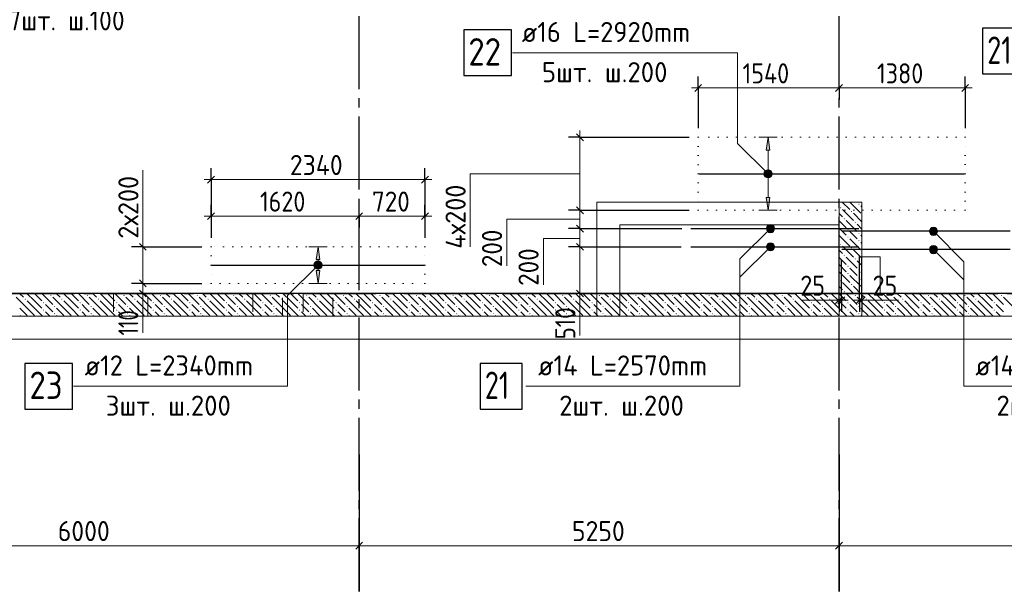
# Model space of a CAD drawing. Header units: millimetres. Extents: x 0 to 59400, y 0 to 42000.
# Tile 8 of 28: x 16099 to 26871, y 16519 to 22780. Entities that reach past the tile are written whole.
import ezdxf

# ---------------------------------------------------------------- set-up
doc = ezdxf.new("R2010")
doc.units = ezdxf.units.MM
for name, pattern in [('______2', [270, 200, -70]), ('______5', [1100, 800, -100, 100, -100]), ('______9', [100, 0, -100])]:
    doc.linetypes.add(name, pattern=pattern)
for name, color, linetype, lineweight in [('Standard', 7, 'Continuous', 25), ('ДОП Верх по Х', 7, 'Continuous', 18), ('ЖБ Перекрытие верхний уровень_1', 7, 'Continuous', 18), ('ЖБ Перекрытие нижний уровень с отделкой', 7, 'Continuous', 13), ('Позиционная метка номер позиции', 7, 'Continuous', 13), ('Примечания', 7, 'Continuous', 13), ('Размерная линия_ общее', 7, 'Continuous', 13)]:
    doc.layers.add(name, color=color, linetype=linetype, lineweight=lineweight)
doc.layers.add('ЖБ Стена верхний уровень', color=7, linetype='______2', lineweight=13, true_color=0x656565)
doc.layers.add('Оси', color=7, linetype='______5', lineweight=13, true_color=0x656565)
doc.styles.add('ISOCPEUR', font='txt')

msp = doc.modelspace()

# ---------------------------------------------------------------- hatches: boundary and pattern name
at = {"layer": 'ДОП Верх по Х', "linetype": 'Continuous', "lineweight": 13, "transparency": 33554687}
for points in [[(24307, 21352), (24287, 21492), (24267, 21352)], [(19383, 20152), (19363, 20292), (19343, 20152)]]:
    msp.add_hatch(color=7, dxfattribs=at).paths.add_polyline_path(points)
for points in [[(24307, 20832), (24287, 20692), (24267, 20832)], [(19383, 20032), (19363, 19892), (19343, 20032)]]:
    msp.add_hatch(color=7, dxfattribs=at).paths.add_polyline_path(points, flags=16)
at = {"layer": 'ЖБ Стена верхний уровень', "linetype": 'Continuous', "lineweight": 18, "transparency": 33554687}
for points in [[(25074, 20720), (25081, 20726), (25087, 20720), (25081, 20713)], [(25194, 20680), (25201, 20686), (25207, 20680), (25201, 20673)], [(25274, 20760), (25281, 20766), (25287, 20760), (25281, 20753)], [(25114, 20600), (25121, 20606), (25127, 20600), (25121, 20593)], [(25154, 20480), (25161, 20486), (25167, 20480), (25161, 20473)], [(25234, 20560), (25241, 20566), (25247, 20560), (25241, 20553)], [(25154, 20400), (25161, 20406), (25167, 20400), (25161, 20393)], [(25274, 20440), (25281, 20446), (25287, 20440), (25281, 20433)], [(25274, 20360), (25281, 20366), (25287, 20360), (25281, 20353)], [(25074, 20320), (25081, 20326), (25087, 20320), (25081, 20313)], [(25194, 20280), (25201, 20286), (25207, 20280), (25201, 20273)], [(25114, 20200), (25121, 20206), (25127, 20200), (25121, 20193)], [(25234, 20160), (25241, 20166), (25247, 20160), (25241, 20153)], [(25154, 20080), (25161, 20086), (25167, 20080), (25161, 20073)], [(25274, 20040), (25281, 20046), (25287, 20040), (25281, 20033)], [(25154, 20000), (25161, 20006), (25167, 20000), (25161, 19993)], [(25274, 19960), (25281, 19966), (25287, 19960), (25281, 19953)], [(25074, 19920), (25081, 19926), (25087, 19920), (25081, 19913)], [(25194, 19880), (25201, 19886), (25207, 19880), (25201, 19873)], [(16154, 19720), (16161, 19726), (16167, 19720), (16161, 19713)], [(16434, 19760), (16441, 19766), (16447, 19760), (16441, 19753)], [(16554, 19720), (16561, 19726), (16567, 19720), (16561, 19713)], [(16834, 19760), (16841, 19766), (16847, 19760), (16841, 19753)], [(16954, 19720), (16961, 19726), (16967, 19720), (16961, 19713)], [(17234, 19760), (17241, 19766), (17247, 19760), (17241, 19753)], [(17354, 19720), (17361, 19726), (17367, 19720), (17361, 19713)], [(17634, 19760), (17641, 19766), (17647, 19760), (17641, 19753)], [(17754, 19720), (17761, 19726), (17767, 19720), (17761, 19713)], [(18034, 19760), (18041, 19766), (18047, 19760), (18041, 19753)], [(18154, 19720), (18161, 19726), (18167, 19720), (18161, 19713)], [(18434, 19760), (18441, 19766), (18447, 19760), (18441, 19753)], [(18554, 19720), (18561, 19726), (18567, 19720), (18561, 19713)], [(18834, 19760), (18841, 19766), (18847, 19760), (18841, 19753)], [(18954, 19720), (18961, 19726), (18967, 19720), (18961, 19713)], [(19234, 19760), (19241, 19766), (19247, 19760), (19241, 19753)], [(19354, 19720), (19361, 19726), (19367, 19720), (19361, 19713)], [(19634, 19760), (19641, 19766), (19647, 19760), (19641, 19753)], [(19754, 19720), (19761, 19726), (19767, 19720), (19761, 19713)], [(20034, 19760), (20041, 19766), (20047, 19760), (20041, 19753)], [(20154, 19720), (20161, 19726), (20167, 19720), (20161, 19713)], [(20434, 19760), (20441, 19766), (20447, 19760), (20441, 19753)], [(20554, 19720), (20561, 19726), (20567, 19720), (20561, 19713)], [(20834, 19760), (20841, 19766), (20847, 19760), (20841, 19753)], [(20954, 19720), (20961, 19726), (20967, 19720), (20961, 19713)], [(21234, 19760), (21241, 19766), (21247, 19760), (21241, 19753)], [(21354, 19720), (21361, 19726), (21367, 19720), (21361, 19713)], [(21634, 19760), (21641, 19766), (21647, 19760), (21641, 19753)], [(21754, 19720), (21761, 19726), (21767, 19720), (21761, 19713)], [(22034, 19760), (22041, 19766), (22047, 19760), (22041, 19753)], [(22154, 19720), (22161, 19726), (22167, 19720), (22161, 19713)], [(22434, 19760), (22441, 19766), (22447, 19760), (22441, 19753)], [(22554, 19720), (22561, 19726), (22567, 19720), (22561, 19713)], [(22834, 19760), (22841, 19766), (22847, 19760), (22841, 19753)], [(22954, 19720), (22961, 19726), (22967, 19720), (22961, 19713)], [(23234, 19760), (23241, 19766), (23247, 19760), (23241, 19753)], [(23354, 19720), (23361, 19726), (23367, 19720), (23361, 19713)], [(23634, 19760), (23641, 19766), (23647, 19760), (23641, 19753)], [(23754, 19720), (23761, 19726), (23767, 19720), (23761, 19713)], [(24034, 19760), (24041, 19766), (24047, 19760), (24041, 19753)], [(24154, 19720), (24161, 19726), (24167, 19720), (24161, 19713)], [(24434, 19760), (24441, 19766), (24447, 19760), (24441, 19753)], [(24554, 19720), (24561, 19726), (24567, 19720), (24561, 19713)], [(24834, 19760), (24841, 19766), (24847, 19760), (24841, 19753)], [(24954, 19720), (24961, 19726), (24967, 19720), (24961, 19713)], [(25114, 19800), (25121, 19806), (25127, 19800), (25121, 19793)], [(25234, 19760), (25241, 19766), (25247, 19760), (25241, 19753)], [(25354, 19720), (25361, 19726), (25367, 19720), (25361, 19713)], [(25634, 19760), (25641, 19766), (25647, 19760), (25641, 19753)], [(25754, 19720), (25761, 19726), (25767, 19720), (25761, 19713)], [(26034, 19760), (26041, 19766), (26047, 19760), (26041, 19753)], [(26154, 19720), (26161, 19726), (26167, 19720), (26161, 19713)], [(26434, 19760), (26441, 19766), (26447, 19760), (26441, 19753)], [(26554, 19720), (26561, 19726), (26567, 19720), (26561, 19713)], [(26834, 19760), (26841, 19766), (26847, 19760), (26841, 19753)], [(16354, 19680), (16361, 19686), (16367, 19680), (16361, 19673)], [(16354, 19600), (16361, 19606), (16367, 19600), (16361, 19593)], [(16474, 19640), (16481, 19646), (16487, 19640), (16481, 19633)], [(16754, 19680), (16761, 19686), (16767, 19680), (16761, 19673)], [(16754, 19600), (16761, 19606), (16767, 19600), (16761, 19593)], [(16874, 19640), (16881, 19646), (16887, 19640), (16881, 19633)], [(17154, 19680), (17161, 19686), (17167, 19680), (17161, 19673)], [(17154, 19600), (17161, 19606), (17167, 19600), (17161, 19593)], [(17274, 19640), (17281, 19646), (17287, 19640), (17281, 19633)], [(17554, 19680), (17561, 19686), (17567, 19680), (17561, 19673)], [(17554, 19600), (17561, 19606), (17567, 19600), (17561, 19593)], [(17674, 19640), (17681, 19646), (17687, 19640), (17681, 19633)], [(17954, 19680), (17961, 19686), (17967, 19680), (17961, 19673)], [(17954, 19600), (17961, 19606), (17967, 19600), (17961, 19593)], [(18074, 19640), (18081, 19646), (18087, 19640), (18081, 19633)], [(18354, 19680), (18361, 19686), (18367, 19680), (18361, 19673)], [(18354, 19600), (18361, 19606), (18367, 19600), (18361, 19593)], [(18474, 19640), (18481, 19646), (18487, 19640), (18481, 19633)], [(18754, 19680), (18761, 19686), (18767, 19680), (18761, 19673)], [(18754, 19600), (18761, 19606), (18767, 19600), (18761, 19593)], [(18874, 19640), (18881, 19646), (18887, 19640), (18881, 19633)], [(19154, 19680), (19161, 19686), (19167, 19680), (19161, 19673)], [(19154, 19600), (19161, 19606), (19167, 19600), (19161, 19593)], [(19274, 19640), (19281, 19646), (19287, 19640), (19281, 19633)], [(19554, 19680), (19561, 19686), (19567, 19680), (19561, 19673)], [(19554, 19600), (19561, 19606), (19567, 19600), (19561, 19593)], [(19674, 19640), (19681, 19646), (19687, 19640), (19681, 19633)], [(19954, 19680), (19961, 19686), (19967, 19680), (19961, 19673)], [(19954, 19600), (19961, 19606), (19967, 19600), (19961, 19593)], [(20074, 19640), (20081, 19646), (20087, 19640), (20081, 19633)], [(20354, 19680), (20361, 19686), (20367, 19680), (20361, 19673)], [(20354, 19600), (20361, 19606), (20367, 19600), (20361, 19593)], [(20474, 19640), (20481, 19646), (20487, 19640), (20481, 19633)], [(20754, 19680), (20761, 19686), (20767, 19680), (20761, 19673)], [(20754, 19600), (20761, 19606), (20767, 19600), (20761, 19593)], [(20874, 19640), (20881, 19646), (20887, 19640), (20881, 19633)], [(21154, 19680), (21161, 19686), (21167, 19680), (21161, 19673)], [(21154, 19600), (21161, 19606), (21167, 19600), (21161, 19593)], [(21274, 19640), (21281, 19646), (21287, 19640), (21281, 19633)], [(21554, 19680), (21561, 19686), (21567, 19680), (21561, 19673)], [(21554, 19600), (21561, 19606), (21567, 19600), (21561, 19593)], [(21674, 19640), (21681, 19646), (21687, 19640), (21681, 19633)], [(21954, 19680), (21961, 19686), (21967, 19680), (21961, 19673)], [(21954, 19600), (21961, 19606), (21967, 19600), (21961, 19593)], [(22074, 19640), (22081, 19646), (22087, 19640), (22081, 19633)], [(22354, 19680), (22361, 19686), (22367, 19680), (22361, 19673)], [(22354, 19600), (22361, 19606), (22367, 19600), (22361, 19593)], [(22474, 19640), (22481, 19646), (22487, 19640), (22481, 19633)], [(22754, 19680), (22761, 19686), (22767, 19680), (22761, 19673)], [(22754, 19600), (22761, 19606), (22767, 19600), (22761, 19593)], [(22874, 19640), (22881, 19646), (22887, 19640), (22881, 19633)], [(23154, 19680), (23161, 19686), (23167, 19680), (23161, 19673)], [(23154, 19600), (23161, 19606), (23167, 19600), (23161, 19593)], [(23274, 19640), (23281, 19646), (23287, 19640), (23281, 19633)], [(23554, 19680), (23561, 19686), (23567, 19680), (23561, 19673)], [(23554, 19600), (23561, 19606), (23567, 19600), (23561, 19593)], [(23674, 19640), (23681, 19646), (23687, 19640), (23681, 19633)], [(23954, 19680), (23961, 19686), (23967, 19680), (23961, 19673)], [(23954, 19600), (23961, 19606), (23967, 19600), (23961, 19593)], [(24074, 19640), (24081, 19646), (24087, 19640), (24081, 19633)], [(24354, 19680), (24361, 19686), (24367, 19680), (24361, 19673)], [(24354, 19600), (24361, 19606), (24367, 19600), (24361, 19593)], [(24474, 19640), (24481, 19646), (24487, 19640), (24481, 19633)], [(24754, 19680), (24761, 19686), (24767, 19680), (24761, 19673)], [(24754, 19600), (24761, 19606), (24767, 19600), (24761, 19593)], [(24874, 19640), (24881, 19646), (24887, 19640), (24881, 19633)], [(25154, 19680), (25161, 19686), (25167, 19680), (25161, 19673)], [(25154, 19600), (25161, 19606), (25167, 19600), (25161, 19593)], [(25274, 19640), (25281, 19646), (25287, 19640), (25281, 19633)], [(25554, 19680), (25561, 19686), (25567, 19680), (25561, 19673)], [(25554, 19600), (25561, 19606), (25567, 19600), (25561, 19593)], [(25674, 19640), (25681, 19646), (25687, 19640), (25681, 19633)], [(25954, 19680), (25961, 19686), (25967, 19680), (25961, 19673)], [(25954, 19600), (25961, 19606), (25967, 19600), (25961, 19593)], [(26074, 19640), (26081, 19646), (26087, 19640), (26081, 19633)], [(26354, 19680), (26361, 19686), (26367, 19680), (26361, 19673)], [(26354, 19600), (26361, 19606), (26367, 19600), (26361, 19593)], [(26474, 19640), (26481, 19646), (26487, 19640), (26481, 19633)], [(26754, 19680), (26761, 19686), (26767, 19680), (26761, 19673)], [(26754, 19600), (26761, 19606), (26767, 19600), (26761, 19593)], [(16474, 19560), (16481, 19566), (16487, 19560), (16481, 19553)], [(16874, 19560), (16881, 19566), (16887, 19560), (16881, 19553)], [(17274, 19560), (17281, 19566), (17287, 19560), (17281, 19553)], [(17674, 19560), (17681, 19566), (17687, 19560), (17681, 19553)], [(18074, 19560), (18081, 19566), (18087, 19560), (18081, 19553)], [(18474, 19560), (18481, 19566), (18487, 19560), (18481, 19553)], [(18874, 19560), (18881, 19566), (18887, 19560), (18881, 19553)], [(19274, 19560), (19281, 19566), (19287, 19560), (19281, 19553)], [(19674, 19560), (19681, 19566), (19687, 19560), (19681, 19553)], [(20074, 19560), (20081, 19566), (20087, 19560), (20081, 19553)], [(20474, 19560), (20481, 19566), (20487, 19560), (20481, 19553)], [(20874, 19560), (20881, 19566), (20887, 19560), (20881, 19553)], [(21274, 19560), (21281, 19566), (21287, 19560), (21281, 19553)], [(21674, 19560), (21681, 19566), (21687, 19560), (21681, 19553)], [(22074, 19560), (22081, 19566), (22087, 19560), (22081, 19553)], [(22474, 19560), (22481, 19566), (22487, 19560), (22481, 19553)], [(22874, 19560), (22881, 19566), (22887, 19560), (22881, 19553)], [(23274, 19560), (23281, 19566), (23287, 19560), (23281, 19553)], [(23674, 19560), (23681, 19566), (23687, 19560), (23681, 19553)], [(24074, 19560), (24081, 19566), (24087, 19560), (24081, 19553)], [(24474, 19560), (24481, 19566), (24487, 19560), (24481, 19553)], [(24874, 19560), (24881, 19566), (24887, 19560), (24881, 19553)], [(25274, 19560), (25281, 19566), (25287, 19560), (25281, 19553)], [(25674, 19560), (25681, 19566), (25687, 19560), (25681, 19553)], [(26074, 19560), (26081, 19566), (26087, 19560), (26081, 19553)], [(26474, 19560), (26481, 19566), (26487, 19560), (26481, 19553)]]:
    msp.add_hatch(color=7, dxfattribs=at).paths.add_polyline_path(points, flags=16)
at = {"layer": 'Позиционная метка номер позиции', "linetype": 'Continuous', "lineweight": 13, "transparency": 33554687}
for points in [[(24255, 21060), (24298, 21135), (24244, 21081)], [(24244, 21081), (24298, 21135), (24275, 21135)], [(24244, 21081), (24275, 21135), (24244, 21103)], [(24244, 21103), (24275, 21135), (24255, 21124)], [(24255, 21060), (24319, 21124), (24298, 21135)], [(24275, 21049), (24319, 21124), (24255, 21060)], [(24275, 21049), (24330, 21103), (24319, 21124)], [(24298, 21049), (24330, 21103), (24275, 21049)], [(24298, 21049), (24330, 21081), (24330, 21103)], [(24330, 21081), (24298, 21049), (24319, 21060)], [(24345, 20460), (24281, 20524), (24269, 20503)], [(24345, 20460), (24269, 20503), (24324, 20449)], [(24324, 20449), (24269, 20503), (24269, 20481)], [(24324, 20449), (24269, 20481), (24301, 20449)], [(24301, 20449), (24269, 20481), (24281, 20460)], [(24356, 20481), (24301, 20535), (24281, 20524)], [(24356, 20481), (24281, 20524), (24345, 20460)], [(24356, 20503), (24324, 20535), (24301, 20535)], [(24356, 20503), (24301, 20535), (24356, 20481)], [(24324, 20535), (24356, 20503), (24345, 20524)], [(26052, 20473), (26084, 20505), (26064, 20494)], [(26084, 20505), (26052, 20473), (26052, 20451)], [(26084, 20505), (26052, 20451), (26107, 20505)], [(26107, 20505), (26052, 20451), (26064, 20430)], [(26107, 20505), (26064, 20430), (26127, 20494)], [(26127, 20494), (26064, 20430), (26084, 20419)], [(26127, 20494), (26084, 20419), (26139, 20473)], [(26139, 20473), (26084, 20419), (26107, 20419)], [(26139, 20473), (26107, 20419), (26139, 20451)], [(26139, 20451), (26107, 20419), (26127, 20430)], [(24345, 20260), (24281, 20324), (24269, 20303)], [(24345, 20260), (24269, 20303), (24324, 20249)], [(24324, 20249), (24269, 20303), (24269, 20281)], [(24324, 20249), (24269, 20281), (24301, 20249)], [(24301, 20249), (24269, 20281), (24281, 20260)], [(24356, 20281), (24301, 20335), (24281, 20324)], [(24356, 20281), (24281, 20324), (24345, 20260)], [(24356, 20303), (24324, 20335), (24301, 20335)], [(24356, 20303), (24301, 20335), (24356, 20281)], [(24324, 20335), (24356, 20303), (24345, 20324)], [(26052, 20273), (26084, 20305), (26064, 20294)], [(26084, 20305), (26052, 20273), (26052, 20251)], [(26084, 20305), (26052, 20251), (26107, 20305)], [(26107, 20305), (26052, 20251), (26064, 20230)], [(26107, 20305), (26064, 20230), (26127, 20294)], [(26127, 20294), (26064, 20230), (26084, 20219)], [(26127, 20294), (26084, 20219), (26139, 20273)], [(26139, 20273), (26084, 20219), (26107, 20219)], [(26139, 20273), (26107, 20219), (26139, 20251)], [(26139, 20251), (26107, 20219), (26127, 20230)], [(19395, 20060), (19331, 20124), (19319, 20103)], [(19395, 20060), (19319, 20103), (19374, 20049)], [(19374, 20049), (19319, 20103), (19319, 20081)], [(19374, 20049), (19319, 20081), (19351, 20049)], [(19351, 20049), (19319, 20081), (19331, 20060)], [(19406, 20081), (19351, 20135), (19331, 20124)], [(19406, 20081), (19331, 20124), (19395, 20060)], [(19406, 20103), (19374, 20135), (19351, 20135)], [(19406, 20103), (19351, 20135), (19406, 20081)], [(19374, 20135), (19406, 20103), (19395, 20124)]]:
    msp.add_hatch(color=7, dxfattribs=at).paths.add_polyline_path(points)

# ---------------------------------------------------------------- linework, layer by layer
at = {"layer": 'Standard', "color": 7, "linetype": 'Continuous', "lineweight": 13, "transparency": 33554687}
for points in [[(59400, 42000), (0, 42000), (0, 19532), (59400, 19532), (59400, 42000)], [(6813, 19282), (55406, 19282), (55406, 38032), (6813, 38032), (6813, 19282)], [(6813, 19532), (55406, 19532), (55406, 38032), (6813, 38032), (6813, 19532)]]:
    msp.add_lwpolyline(points, dxfattribs=at)
at = {"layer": 'Standard', "color": 254, "linetype": 'Continuous', "lineweight": 25, "true_color": 0xc4c4ff, "transparency": 33554687}
msp.add_lwpolyline([(6738, 19786), (54972, 19786), (54972, 34792), (6738, 34792), (6738, 19786)], dxfattribs=at)
at = {"layer": 'ДОП Верх по Х', "color": 251, "linetype": 'Continuous', "lineweight": 13, "true_color": 0x494949, "transparency": 33554687}
for p, q in [((24287, 21492), (24187, 21492)), ((24287, 21492), (24267, 21352)), ((24307, 21352), (24287, 21492)), ((24287, 21492), (24387, 21492)), ((24287, 21492), (24287, 21492)), ((24267, 21352), (24307, 21352)), ((24287, 20832), (24287, 21352)), ((24287, 20692), (24267, 20832)), ((24267, 20832), (24307, 20832)), ((24307, 20832), (24287, 20692)), ((24287, 20692), (24187, 20692)), ((24287, 20692), (24387, 20692)), ((24287, 20692), (24287, 20692)), ((19363, 20292), (19263, 20292)), ((19363, 20292), (19343, 20152)), ((19383, 20152), (19363, 20292)), ((19363, 20292), (19463, 20292)), ((19363, 20292), (19363, 20292)), ((19343, 20152), (19383, 20152)), ((19363, 20032), (19363, 20152)), ((19363, 19892), (19343, 20032)), ((19343, 20032), (19383, 20032)), ((19383, 20032), (19363, 19892)), ((19363, 19892), (19263, 19892)), ((19363, 19892), (19463, 19892)), ((19363, 19892), (19363, 19892))]:
    msp.add_line(p, q, dxfattribs=at)
at = {"layer": 'ДОП Верх по Х', "color": 7, "linetype": 'Continuous', "lineweight": 25, "transparency": 33554687}
for p, q in [((23531, 21092), (26435, 21092)), ((23441, 20492), (25281, 20492)), ((26935, 20462), (25095, 20462)), ((23441, 20292), (25281, 20292)), ((26935, 20262), (25095, 20262)), ((18199, 20092), (20527, 20092))]:
    msp.add_line(p, q, dxfattribs=at)
for points in [[(20958, 22168), (21478, 22168), (21478, 22668), (20958, 22668), (20958, 22168)], [(26634, 22186), (27094, 22186), (27094, 22686), (26634, 22686), (26634, 22186)], [(16156, 18516), (16676, 18516), (16676, 19016), (16156, 19016), (16156, 18516)], [(21138, 18516), (21598, 18516), (21598, 19016), (21138, 19016), (21138, 18516)]]:
    msp.add_lwpolyline(points, dxfattribs=at)
at = {"layer": 'ЖБ Перекрытие верхний уровень_1', "color": 7, "linetype": 'Continuous', "lineweight": 18, "transparency": 33554687}
for p, q in [((22663, 19532), (22663, 20532)), ((22663, 20532), (25063, 20532)), ((25063, 20532), (25063, 19532)), ((25513, 20182), (25313, 20182)), ((25313, 20182), (25313, 19782)), ((25513, 19782), (25513, 20182)), ((25313, 19782), (25513, 19782)), ((9063, 19532), (22663, 19532)), ((25063, 19532), (31093, 19532))]:
    msp.add_line(p, q, dxfattribs=at)
at = {"layer": 'ЖБ Перекрытие нижний уровень с отделкой', "color": 7, "linetype": 'Continuous', "lineweight": 13, "transparency": 33554687}
for p, q in [((25313, 20782), (22413, 20782)), ((22413, 20782), (22413, 19532)), ((25313, 19532), (25313, 20782)), ((22413, 19532), (25313, 19532))]:
    msp.add_line(p, q, dxfattribs=at)
at = {"layer": 'ЖБ Стена верхний уровень', "color": 251, "linetype": '______2', "lineweight": 13, "true_color": 0x656565, "transparency": 33554687}
for p, q in [((25313, 20782), (25063, 20782)), ((25063, 20782), (25063, 19782)), ((25313, 19782), (25313, 20782)), ((17124, 19782), (9313, 19782)), ((17124, 19782), (17124, 19532)), ((17501, 19782), (17124, 19782)), ((17501, 19532), (17501, 19782)), ((18650, 19782), (17501, 19782)), ((18650, 19782), (18650, 19532)), ((18975, 19782), (18650, 19782)), ((18975, 19532), (18975, 19782)), ((19200, 19782), (18975, 19782)), ((19200, 19782), (19200, 19532)), ((19525, 19782), (19200, 19782)), ((19525, 19532), (19525, 19782)), ((22413, 19782), (19525, 19782)), ((25063, 19782), (22413, 19782)), ((30893, 19782), (25313, 19782)), ((9313, 19532), (17124, 19532)), ((17124, 19532), (17501, 19532)), ((17501, 19532), (18650, 19532)), ((18650, 19532), (18975, 19532)), ((18975, 19532), (19200, 19532)), ((19200, 19532), (19525, 19532)), ((19525, 19532), (22413, 19532)), ((22413, 19532), (25063, 19532)), ((25063, 19532), (25313, 19532)), ((25313, 19532), (30893, 19532))]:
    msp.add_line(p, q, dxfattribs=at)
at = {"layer": 'ЖБ Стена верхний уровень', "color": 9, "linetype": 'Continuous', "lineweight": 18, "true_color": 0xc7c7c7, "transparency": 33554687}
for p, q in [((25098, 20782), (25181, 20700)), ((25101, 20700), (25221, 20580)), ((25181, 20780), (25301, 20660)), ((25261, 20780), (25258, 20782)), ((25301, 20740), (25313, 20727)), ((25101, 20620), (25063, 20657)), ((25063, 20577), (25141, 20500)), ((25141, 20580), (25261, 20460)), ((25221, 20660), (25313, 20567)), ((25063, 20497), (25141, 20420)), ((25313, 20487), (25261, 20540)), ((25063, 20417), (25181, 20300)), ((25221, 20420), (25181, 20460)), ((25181, 20380), (25301, 20260)), ((25261, 20380), (25221, 20420)), ((25301, 20420), (25313, 20407)), ((25101, 20220), (25063, 20257)), ((25101, 20300), (25221, 20180)), ((25221, 20260), (25313, 20167)), ((25301, 20340), (25313, 20327)), ((25063, 20177), (25141, 20100)), ((25141, 20180), (25261, 20060)), ((25063, 20097), (25141, 20020)), ((25221, 20020), (25181, 20060)), ((25313, 20087), (25261, 20140)), ((25063, 20017), (25181, 19900)), ((25181, 19980), (25301, 19860)), ((25261, 19980), (25221, 20020)), ((25301, 20020), (25313, 20007)), ((25301, 19940), (25313, 19927)), ((25101, 19820), (25063, 19857)), ((25101, 19900), (25221, 19780)), ((25221, 19860), (25313, 19767)), ((16181, 19620), (16061, 19740)), ((16098, 19782), (16141, 19740)), ((16261, 19700), (16178, 19782)), ((16261, 19780), (16341, 19700)), ((16341, 19780), (16461, 19660)), ((16418, 19782), (16421, 19780)), ((16581, 19620), (16461, 19740)), ((16498, 19782), (16541, 19740)), ((16661, 19700), (16578, 19782)), ((16661, 19780), (16741, 19700)), ((16741, 19780), (16861, 19660)), ((16818, 19782), (16821, 19780)), ((16981, 19620), (16861, 19740)), ((16898, 19782), (16941, 19740)), ((17061, 19700), (16978, 19782)), ((17061, 19780), (17141, 19700)), ((17141, 19780), (17261, 19660)), ((17218, 19782), (17221, 19780)), ((17381, 19620), (17261, 19740)), ((17298, 19782), (17341, 19740)), ((17461, 19700), (17378, 19782)), ((17461, 19780), (17541, 19700)), ((17541, 19780), (17661, 19660)), ((17618, 19782), (17621, 19780)), ((17781, 19620), (17661, 19740)), ((17698, 19782), (17741, 19740)), ((17861, 19700), (17778, 19782)), ((17861, 19780), (17941, 19700)), ((17941, 19780), (18061, 19660)), ((18018, 19782), (18021, 19780)), ((18181, 19620), (18061, 19740)), ((18098, 19782), (18141, 19740)), ((18261, 19700), (18178, 19782)), ((18261, 19780), (18341, 19700)), ((18341, 19780), (18461, 19660)), ((18418, 19782), (18421, 19780)), ((18581, 19620), (18461, 19740)), ((18498, 19782), (18541, 19740)), ((18661, 19700), (18578, 19782)), ((18661, 19780), (18741, 19700)), ((18741, 19780), (18861, 19660)), ((18818, 19782), (18821, 19780)), ((18981, 19620), (18861, 19740)), ((18898, 19782), (18941, 19740)), ((19061, 19700), (18978, 19782)), ((19061, 19780), (19141, 19700)), ((19141, 19780), (19261, 19660)), ((19218, 19782), (19221, 19780)), ((19381, 19620), (19261, 19740)), ((19298, 19782), (19341, 19740)), ((19461, 19700), (19378, 19782)), ((19461, 19780), (19541, 19700)), ((19541, 19780), (19661, 19660)), ((19618, 19782), (19621, 19780)), ((19781, 19620), (19661, 19740)), ((19698, 19782), (19741, 19740)), ((19861, 19700), (19778, 19782)), ((19861, 19780), (19941, 19700)), ((19941, 19780), (20061, 19660)), ((20018, 19782), (20021, 19780)), ((20181, 19620), (20061, 19740)), ((20098, 19782), (20141, 19740)), ((20261, 19700), (20178, 19782)), ((20261, 19780), (20341, 19700)), ((20341, 19780), (20461, 19660)), ((20418, 19782), (20421, 19780)), ((20581, 19620), (20461, 19740)), ((20498, 19782), (20541, 19740)), ((20661, 19700), (20578, 19782)), ((20661, 19780), (20741, 19700)), ((20741, 19780), (20861, 19660)), ((20818, 19782), (20821, 19780)), ((20981, 19620), (20861, 19740)), ((20898, 19782), (20941, 19740)), ((21061, 19700), (20978, 19782)), ((21061, 19780), (21141, 19700)), ((21141, 19780), (21261, 19660)), ((21218, 19782), (21221, 19780)), ((21381, 19620), (21261, 19740)), ((21298, 19782), (21341, 19740)), ((21461, 19700), (21378, 19782)), ((21461, 19780), (21541, 19700)), ((21541, 19780), (21661, 19660)), ((21618, 19782), (21621, 19780)), ((21781, 19620), (21661, 19740)), ((21698, 19782), (21741, 19740)), ((21861, 19700), (21778, 19782)), ((21861, 19780), (21941, 19700)), ((21941, 19780), (22061, 19660)), ((22018, 19782), (22021, 19780)), ((22181, 19620), (22061, 19740)), ((22098, 19782), (22141, 19740)), ((22261, 19700), (22178, 19782)), ((22261, 19780), (22341, 19700)), ((22341, 19780), (22413, 19707)), ((22418, 19782), (22421, 19780)), ((22581, 19620), (22461, 19740)), ((22498, 19782), (22541, 19740)), ((22661, 19700), (22578, 19782)), ((22661, 19780), (22741, 19700)), ((22741, 19780), (22861, 19660)), ((22818, 19782), (22821, 19780)), ((22981, 19620), (22861, 19740)), ((22898, 19782), (22941, 19740)), ((23061, 19700), (22978, 19782)), ((23061, 19780), (23141, 19700)), ((23141, 19780), (23261, 19660)), ((23218, 19782), (23221, 19780)), ((23381, 19620), (23261, 19740)), ((23298, 19782), (23341, 19740)), ((23461, 19700), (23378, 19782)), ((23461, 19780), (23541, 19700)), ((23541, 19780), (23661, 19660)), ((23618, 19782), (23621, 19780)), ((23781, 19620), (23661, 19740)), ((23698, 19782), (23741, 19740)), ((23861, 19700), (23778, 19782)), ((23861, 19780), (23941, 19700)), ((23941, 19780), (24061, 19660)), ((24018, 19782), (24021, 19780)), ((24181, 19620), (24061, 19740)), ((24098, 19782), (24141, 19740)), ((24261, 19700), (24178, 19782)), ((24261, 19780), (24341, 19700)), ((24341, 19780), (24461, 19660)), ((24418, 19782), (24421, 19780)), ((24581, 19620), (24461, 19740)), ((24498, 19782), (24541, 19740)), ((24661, 19700), (24578, 19782)), ((24661, 19780), (24741, 19700)), ((24741, 19780), (24861, 19660)), ((24818, 19782), (24821, 19780)), ((24981, 19620), (24861, 19740)), ((24898, 19782), (24941, 19740)), ((25061, 19700), (24978, 19782)), ((25061, 19780), (25063, 19777)), ((25063, 19777), (25141, 19700)), ((25141, 19780), (25261, 19660)), ((25313, 19687), (25261, 19740)), ((25313, 19767), (25341, 19740)), ((25461, 19700), (25378, 19782)), ((25461, 19780), (25541, 19700)), ((25541, 19780), (25661, 19660)), ((25618, 19782), (25621, 19780)), ((25781, 19620), (25661, 19740)), ((25698, 19782), (25741, 19740)), ((25861, 19700), (25778, 19782)), ((25861, 19780), (25941, 19700)), ((25941, 19780), (26061, 19660)), ((26018, 19782), (26021, 19780)), ((26181, 19620), (26061, 19740)), ((26098, 19782), (26141, 19740)), ((26261, 19700), (26178, 19782)), ((26261, 19780), (26341, 19700)), ((26341, 19780), (26461, 19660)), ((26418, 19782), (26421, 19780)), ((26581, 19620), (26461, 19740)), ((26498, 19782), (26541, 19740)), ((26661, 19700), (26578, 19782)), ((26661, 19780), (26741, 19700)), ((26741, 19780), (26861, 19660)), ((26818, 19782), (26821, 19780)), ((26981, 19620), (26861, 19740)), ((16101, 19620), (16181, 19540)), ((16181, 19700), (16261, 19620)), ((16181, 19620), (16261, 19540)), ((16261, 19700), (16341, 19620)), ((16261, 19620), (16348, 19532)), ((16421, 19620), (16381, 19660)), ((16461, 19580), (16421, 19620)), ((16501, 19620), (16581, 19540)), ((16581, 19700), (16661, 19620)), ((16581, 19620), (16661, 19540)), ((16661, 19700), (16741, 19620)), ((16661, 19620), (16748, 19532)), ((16821, 19620), (16781, 19660)), ((16861, 19580), (16821, 19620)), ((16901, 19620), (16981, 19540)), ((16981, 19700), (17061, 19620)), ((16981, 19620), (17061, 19540)), ((17061, 19700), (17141, 19620)), ((17061, 19620), (17148, 19532)), ((17221, 19620), (17181, 19660)), ((17261, 19580), (17221, 19620)), ((17301, 19620), (17381, 19540)), ((17381, 19700), (17461, 19620)), ((17381, 19620), (17461, 19540)), ((17461, 19700), (17541, 19620)), ((17461, 19620), (17548, 19532)), ((17621, 19620), (17581, 19660)), ((17661, 19580), (17621, 19620)), ((17701, 19620), (17781, 19540)), ((17781, 19700), (17861, 19620)), ((17781, 19620), (17861, 19540)), ((17861, 19700), (17941, 19620)), ((17861, 19620), (17948, 19532)), ((18021, 19620), (17981, 19660)), ((18061, 19580), (18021, 19620)), ((18101, 19620), (18181, 19540)), ((18181, 19700), (18261, 19620)), ((18181, 19620), (18261, 19540)), ((18261, 19700), (18341, 19620)), ((18261, 19620), (18348, 19532)), ((18421, 19620), (18381, 19660)), ((18461, 19580), (18421, 19620)), ((18501, 19620), (18581, 19540)), ((18581, 19700), (18661, 19620)), ((18581, 19620), (18661, 19540)), ((18661, 19700), (18741, 19620)), ((18661, 19620), (18748, 19532)), ((18821, 19620), (18781, 19660)), ((18861, 19580), (18821, 19620)), ((18901, 19620), (18981, 19540)), ((18981, 19700), (19061, 19620)), ((18981, 19620), (19061, 19540)), ((19061, 19700), (19141, 19620)), ((19061, 19620), (19148, 19532)), ((19221, 19620), (19181, 19660)), ((19261, 19580), (19221, 19620)), ((19301, 19620), (19381, 19540)), ((19381, 19700), (19461, 19620)), ((19381, 19620), (19461, 19540)), ((19461, 19700), (19541, 19620)), ((19461, 19620), (19548, 19532)), ((19621, 19620), (19581, 19660)), ((19661, 19580), (19621, 19620)), ((19701, 19620), (19781, 19540)), ((19781, 19700), (19861, 19620)), ((19781, 19620), (19861, 19540)), ((19861, 19700), (19941, 19620)), ((19861, 19620), (19948, 19532)), ((20021, 19620), (19981, 19660)), ((20061, 19580), (20021, 19620)), ((20101, 19620), (20181, 19540)), ((20181, 19700), (20261, 19620)), ((20181, 19620), (20261, 19540)), ((20261, 19700), (20341, 19620)), ((20261, 19620), (20348, 19532)), ((20421, 19620), (20381, 19660)), ((20461, 19580), (20421, 19620)), ((20501, 19620), (20581, 19540)), ((20581, 19700), (20661, 19620)), ((20581, 19620), (20661, 19540)), ((20661, 19700), (20741, 19620)), ((20661, 19620), (20748, 19532)), ((20821, 19620), (20781, 19660)), ((20861, 19580), (20821, 19620)), ((20901, 19620), (20981, 19540)), ((20981, 19700), (21061, 19620)), ((20981, 19620), (21061, 19540)), ((21061, 19700), (21141, 19620)), ((21061, 19620), (21148, 19532)), ((21221, 19620), (21181, 19660)), ((21261, 19580), (21221, 19620)), ((21301, 19620), (21381, 19540)), ((21381, 19700), (21461, 19620)), ((21381, 19620), (21461, 19540)), ((21461, 19700), (21541, 19620)), ((21461, 19620), (21548, 19532)), ((21621, 19620), (21581, 19660)), ((21661, 19580), (21621, 19620)), ((21701, 19620), (21781, 19540)), ((21781, 19700), (21861, 19620)), ((21781, 19620), (21861, 19540)), ((21861, 19700), (21941, 19620)), ((21861, 19620), (21948, 19532)), ((22021, 19620), (21981, 19660)), ((22061, 19580), (22021, 19620)), ((22101, 19620), (22181, 19540)), ((22181, 19700), (22261, 19620)), ((22181, 19620), (22261, 19540)), ((22261, 19700), (22341, 19620)), ((22261, 19620), (22348, 19532)), ((22413, 19627), (22381, 19660)), ((22413, 19707), (22461, 19660)), ((22421, 19620), (22413, 19627)), ((22461, 19580), (22421, 19620)), ((22501, 19620), (22581, 19540)), ((22581, 19700), (22661, 19620)), ((22581, 19620), (22661, 19540)), ((22661, 19700), (22741, 19620)), ((22661, 19620), (22748, 19532)), ((22821, 19620), (22781, 19660)), ((22861, 19580), (22821, 19620)), ((22901, 19620), (22981, 19540)), ((22981, 19700), (23061, 19620)), ((22981, 19620), (23061, 19540)), ((23061, 19700), (23141, 19620)), ((23061, 19620), (23148, 19532)), ((23221, 19620), (23181, 19660)), ((23261, 19580), (23221, 19620)), ((23301, 19620), (23381, 19540)), ((23381, 19700), (23461, 19620)), ((23381, 19620), (23461, 19540)), ((23461, 19700), (23541, 19620)), ((23461, 19620), (23548, 19532)), ((23621, 19620), (23581, 19660)), ((23661, 19580), (23621, 19620)), ((23701, 19620), (23781, 19540)), ((23781, 19700), (23861, 19620)), ((23781, 19620), (23861, 19540)), ((23861, 19700), (23941, 19620)), ((23861, 19620), (23948, 19532)), ((24021, 19620), (23981, 19660)), ((24061, 19580), (24021, 19620)), ((24101, 19620), (24181, 19540)), ((24181, 19700), (24261, 19620)), ((24181, 19620), (24261, 19540)), ((24261, 19700), (24341, 19620)), ((24261, 19620), (24348, 19532)), ((24421, 19620), (24381, 19660)), ((24461, 19580), (24421, 19620)), ((24501, 19620), (24581, 19540)), ((24581, 19700), (24661, 19620)), ((24581, 19620), (24661, 19540)), ((24661, 19700), (24741, 19620)), ((24661, 19620), (24748, 19532)), ((24821, 19620), (24781, 19660)), ((24861, 19580), (24821, 19620)), ((24901, 19620), (24981, 19540)), ((24981, 19700), (25061, 19620)), ((24981, 19620), (25061, 19540)), ((25061, 19700), (25063, 19697)), ((25061, 19620), (25063, 19617)), ((25063, 19697), (25141, 19620)), ((25063, 19617), (25148, 19532)), ((25221, 19620), (25181, 19660)), ((25261, 19580), (25221, 19620)), ((25301, 19620), (25313, 19607)), ((25381, 19620), (25313, 19687)), ((25313, 19607), (25381, 19540)), ((25381, 19700), (25461, 19620)), ((25381, 19620), (25461, 19540)), ((25461, 19700), (25541, 19620)), ((25461, 19620), (25548, 19532)), ((25621, 19620), (25581, 19660)), ((25661, 19580), (25621, 19620)), ((25701, 19620), (25781, 19540)), ((25781, 19700), (25861, 19620)), ((25781, 19620), (25861, 19540)), ((25861, 19700), (25941, 19620)), ((25861, 19620), (25948, 19532)), ((26021, 19620), (25981, 19660)), ((26061, 19580), (26021, 19620)), ((26101, 19620), (26181, 19540)), ((26181, 19700), (26261, 19620)), ((26181, 19620), (26261, 19540)), ((26261, 19700), (26341, 19620)), ((26261, 19620), (26348, 19532)), ((26421, 19620), (26381, 19660)), ((26461, 19580), (26421, 19620)), ((26501, 19620), (26581, 19540)), ((26581, 19700), (26661, 19620)), ((26581, 19620), (26661, 19540)), ((26661, 19700), (26741, 19620)), ((26661, 19620), (26748, 19532)), ((26821, 19620), (26781, 19660)), ((26861, 19580), (26821, 19620)), ((16101, 19540), (16108, 19532)), ((16381, 19580), (16428, 19532)), ((16501, 19540), (16508, 19532)), ((16781, 19580), (16828, 19532)), ((16901, 19540), (16908, 19532)), ((17181, 19580), (17228, 19532)), ((17301, 19540), (17308, 19532)), ((17581, 19580), (17628, 19532)), ((17701, 19540), (17708, 19532)), ((17981, 19580), (18028, 19532)), ((18101, 19540), (18108, 19532)), ((18381, 19580), (18428, 19532)), ((18501, 19540), (18508, 19532)), ((18781, 19580), (18828, 19532)), ((18901, 19540), (18908, 19532)), ((19181, 19580), (19228, 19532)), ((19301, 19540), (19308, 19532)), ((19581, 19580), (19628, 19532)), ((19701, 19540), (19708, 19532)), ((19981, 19580), (20028, 19532)), ((20101, 19540), (20108, 19532)), ((20381, 19580), (20428, 19532)), ((20501, 19540), (20508, 19532)), ((20781, 19580), (20828, 19532)), ((20901, 19540), (20908, 19532)), ((21181, 19580), (21228, 19532)), ((21301, 19540), (21308, 19532)), ((21581, 19580), (21628, 19532)), ((21701, 19540), (21708, 19532)), ((21981, 19580), (22028, 19532)), ((22101, 19540), (22108, 19532)), ((22381, 19580), (22413, 19547)), ((22413, 19547), (22428, 19532)), ((22501, 19540), (22508, 19532)), ((22781, 19580), (22828, 19532)), ((22901, 19540), (22908, 19532)), ((23181, 19580), (23228, 19532)), ((23301, 19540), (23308, 19532)), ((23581, 19580), (23628, 19532)), ((23701, 19540), (23708, 19532)), ((23981, 19580), (24028, 19532)), ((24101, 19540), (24108, 19532)), ((24381, 19580), (24428, 19532)), ((24501, 19540), (24508, 19532)), ((24781, 19580), (24828, 19532)), ((24901, 19540), (24908, 19532)), ((25181, 19580), (25228, 19532)), ((25301, 19540), (25308, 19532)), ((25581, 19580), (25628, 19532)), ((25701, 19540), (25708, 19532)), ((25981, 19580), (26028, 19532)), ((26101, 19540), (26108, 19532)), ((26381, 19580), (26428, 19532)), ((26501, 19540), (26508, 19532)), ((26781, 19580), (26828, 19532))]:
    msp.add_line(p, q, dxfattribs=at)
at = {"layer": 'Оси', "color": 8, "linetype": '______5', "lineweight": -3, "transparency": 33554687}
for p, q in [((19813, 16519), (19813, 38805)), ((25063, 16519), (25063, 38805)), ((3800, 19782), (49030, 19782))]:
    msp.add_line(p, q, dxfattribs=at)
at = {"layer": 'Оси', "color": 7, "linetype": 'Continuous', "lineweight": 25, "transparency": 33554687}
for p, q in [((19813, 18019), (19813, 16519)), ((25063, 18019), (25063, 16519))]:
    msp.add_line(p, q, dxfattribs=at)
at = {"layer": 'Позиционная метка номер позиции', "color": 251, "linetype": 'Continuous', "lineweight": 13, "true_color": 0x656565, "transparency": 33554687}
for p, q in [((17447, 20292), (17447, 21132)), ((17447, 19782), (17447, 19352)), ((22228, 19782), (22228, 19322)), ((25063, 19707), (24663, 19707)), ((25713, 19707), (25313, 19707))]:
    msp.add_line(p, q, dxfattribs=at)
at = {"layer": 'Позиционная метка номер позиции', "color": 7, "linetype": 'Continuous', "lineweight": 13, "transparency": 33554687}
for p, q in [((24255, 21124), (24255, 21124)), ((24319, 21124), (24319, 21124)), ((24255, 21060), (24255, 21060)), ((24319, 21060), (24319, 21060)), ((24281, 20524), (24281, 20524)), ((24345, 20524), (24345, 20524)), ((26064, 20494), (26064, 20494)), ((26127, 20494), (26127, 20494)), ((24281, 20460), (24281, 20460)), ((24345, 20460), (24345, 20460)), ((26064, 20430), (26064, 20430)), ((26127, 20430), (26127, 20430)), ((24281, 20324), (24281, 20324)), ((24281, 20260), (24281, 20260)), ((24345, 20324), (24345, 20324)), ((24345, 20260), (24345, 20260)), ((26064, 20294), (26064, 20294)), ((26127, 20294), (26127, 20294)), ((26064, 20230), (26064, 20230)), ((26127, 20230), (26127, 20230)), ((19331, 20124), (19331, 20124)), ((19331, 20060), (19331, 20060)), ((19395, 20124), (19395, 20124)), ((19395, 20060), (19395, 20060))]:
    msp.add_line(p, q, dxfattribs=at)
for points in [[(24287, 21092), (23953, 21425), (23953, 22418), (21492, 22418)], [(24313, 20492), (23979, 20159), (23979, 18966)], [(26096, 20462), (26429, 20129), (26429, 18936)], [(24313, 20292), (23979, 19959), (23979, 18766), (21638, 18766)], [(26096, 20262), (26429, 19929), (26429, 18766), (28764, 18766)], [(19363, 20092), (19029, 19759), (19029, 18766), (16688, 18766)]]:
    msp.add_lwpolyline(points, dxfattribs=at)
at = {"layer": 'Позиционная метка номер позиции', "color": 251, "linetype": 'Continuous', "lineweight": 13, "true_color": 0x656565, "transparency": 33554687}
for points in [[(22228, 21092), (21028, 21092), (21028, 20292)], [(22228, 20595), (21428, 20595), (21428, 20085)], [(22228, 20385), (21828, 20385), (21828, 19875)]]:
    msp.add_lwpolyline(points, dxfattribs=at)
at = {"layer": 'Позиционная метка номер позиции', "color": 7, "linetype": 'Continuous', "lineweight": 13, "transparency": 33554687}
for centre in [(24287, 21092), (24313, 20492), (26096, 20462), (24313, 20292), (26096, 20262), (19363, 20092)]:
    msp.add_circle(centre, 45, dxfattribs=at)
at = {"layer": 'Примечания', "color": 7, "linetype": '______9', "lineweight": 13, "transparency": 33554687}
for p, q in [((23523, 21492), (23523, 20692)), ((26443, 21492), (23523, 21492)), ((26443, 20692), (26443, 21492)), ((23523, 20692), (26443, 20692)), ((18193, 20292), (18193, 19892)), ((20533, 20292), (18193, 20292)), ((20533, 19892), (20533, 20292)), ((18193, 19892), (20533, 19892))]:
    msp.add_line(p, q, dxfattribs=at)
at = {"layer": 'Размерная линия_ общее', "color": 251, "linetype": 'Continuous', "lineweight": -3, "true_color": 0x656565, "transparency": 33554687}
for p, q in [((23523, 22032), (23523, 22157)), ((25063, 22032), (25063, 22157)), ((26443, 22032), (26443, 22157)), ((23523, 22032), (23523, 21907)), ((23523, 22032), (23523, 21592)), ((25063, 22032), (25063, 21907)), ((25063, 22032), (25063, 22032)), ((26443, 22032), (26443, 21907)), ((26443, 22032), (26443, 21592)), ((22228, 21492), (22103, 21492)), ((22228, 21492), (22353, 21492)), ((18193, 21028), (18193, 21153)), ((20533, 21028), (20533, 21153)), ((18193, 21028), (18193, 20903)), ((18193, 21028), (18193, 20392)), ((20533, 21028), (20533, 20903)), ((20533, 21028), (20533, 20392)), ((18193, 20628), (18193, 20753)), ((19813, 20628), (19813, 20753)), ((20533, 20628), (20533, 20753)), ((22228, 20692), (22103, 20692)), ((22228, 20692), (22353, 20692)), ((22228, 20692), (23423, 20692)), ((18193, 20628), (18193, 20503)), ((18193, 20628), (18193, 20392)), ((19813, 20628), (19813, 20503)), ((19813, 20628), (19813, 20628)), ((20533, 20628), (20533, 20503)), ((20533, 20628), (20533, 20392)), ((22228, 20492), (22103, 20492)), ((22228, 20492), (22353, 20492)), ((22228, 20492), (23344, 20492)), ((17447, 20292), (17322, 20292)), ((17447, 20292), (17572, 20292)), ((17447, 20292), (18093, 20292)), ((22228, 20292), (22103, 20292)), ((22228, 20292), (22353, 20292)), ((22228, 20292), (23334, 20292)), ((25288, 19707), (25288, 20185)), ((25313, 19707), (25313, 20185)), ((17447, 19892), (17322, 19892)), ((17447, 19892), (17572, 19892)), ((17447, 19892), (18093, 19892)), ((25063, 19707), (25063, 19832)), ((25088, 19707), (25088, 19832)), ((25288, 19707), (25288, 19832)), ((25313, 19707), (25313, 19832)), ((17447, 19782), (17322, 19782)), ((17447, 19782), (17572, 19782)), ((17447, 19782), (17476, 19782)), ((22228, 19782), (22103, 19782)), ((22228, 19782), (22353, 19782)), ((22228, 19782), (23344, 19782)), ((25063, 19707), (25063, 19582)), ((25088, 19707), (25088, 19582)), ((25288, 19707), (25288, 19582)), ((25313, 19707), (25313, 19582))]:
    msp.add_line(p, q, dxfattribs=at)
at = {"layer": 'Размерная линия_ общее', "color": 251, "linetype": 'Continuous', "lineweight": 13, "true_color": 0x656565, "transparency": 33554687}
for p, q in [((23523, 22032), (23448, 22032)), ((23523, 22032), (25063, 22032)), ((25063, 22032), (26443, 22032)), ((26443, 22032), (26518, 22032)), ((22228, 21492), (22228, 21567)), ((18193, 21028), (18118, 21028)), ((18193, 21028), (20533, 21028)), ((20533, 21028), (20608, 21028)), ((22228, 20692), (22228, 20492)), ((18193, 20628), (18118, 20628)), ((18193, 20628), (19813, 20628)), ((19813, 20628), (20533, 20628)), ((20533, 20628), (20608, 20628)), ((22228, 20492), (22228, 20292)), ((17447, 20292), (17447, 20367)), ((22228, 20292), (22228, 19782)), ((17447, 19892), (17447, 19782)), ((17447, 19782), (17447, 19707)), ((22228, 19782), (22228, 19707)), ((25063, 19707), (24988, 19707)), ((25088, 19707), (25063, 19707)), ((25088, 19707), (25163, 19707)), ((25288, 19707), (25213, 19707)), ((25288, 19707), (25313, 19707)), ((25313, 19707), (25388, 19707))]:
    msp.add_line(p, q, dxfattribs=at)
at = {"layer": 'Размерная линия_ общее', "color": 251, "linetype": 'Continuous', "lineweight": 25, "true_color": 0x656565, "transparency": 33554687}
for p, q in [((23485, 21995), (23560, 22070)), ((25025, 21995), (25100, 22070)), ((26405, 21995), (26480, 22070)), ((22191, 21529), (22266, 21454)), ((18155, 20990), (18230, 21065)), ((20495, 20990), (20570, 21065)), ((22191, 20729), (22266, 20654)), ((18155, 20590), (18230, 20665)), ((19775, 20590), (19850, 20665)), ((20495, 20590), (20570, 20665)), ((22191, 20529), (22266, 20454)), ((17409, 20329), (17484, 20254)), ((22191, 20329), (22266, 20254)), ((17409, 19929), (17484, 19854)), ((17409, 19819), (17484, 19745)), ((22191, 19819), (22266, 19745)), ((25100, 19745), (25025, 19670)), ((25125, 19745), (25050, 19670)), ((25250, 19670), (25325, 19745)), ((25275, 19670), (25350, 19745))]:
    msp.add_line(p, q, dxfattribs=at)
at = {"layer": 'Размерная линия_ общее', "color": 253, "linetype": 'Continuous', "lineweight": -3, "true_color": 0xa0a0a0, "transparency": 33554687}
for p, q in [((19813, 17019), (19813, 17144)), ((25063, 17019), (25063, 17144)), ((19813, 17019), (19813, 16894)), ((19813, 17019), (19813, 16719)), ((25063, 17019), (25063, 16894)), ((25063, 17019), (25063, 16719))]:
    msp.add_line(p, q, dxfattribs=at)
at = {"layer": 'Размерная линия_ общее', "color": 7, "linetype": 'Continuous', "lineweight": 13, "transparency": 33554687}
for p, q in [((13813, 17019), (19813, 17019)), ((19813, 17019), (25063, 17019)), ((25063, 17019), (30993, 17019))]:
    msp.add_line(p, q, dxfattribs=at)
at = {"layer": 'Размерная линия_ общее', "color": 7, "linetype": 'Continuous', "lineweight": 25, "transparency": 33554687}
for p, q in [((19775, 16982), (19850, 17057)), ((25025, 16982), (25100, 17057))]:
    msp.add_line(p, q, dxfattribs=at)
at = {"layer": 'Размерная линия_ общее', "color": 251, "linetype": 'Continuous', "lineweight": -3, "true_color": 0x656565, "transparency": 33554687}
for points in [[(22228, 21492), (23246, 21492), (23246, 21492), (23423, 21492)], [(25063, 19707), (25063, 20014), (25063, 20014), (25063, 20155)], [(25088, 19707), (25088, 20030), (25088, 20030), (25088, 20155)]]:
    msp.add_lwpolyline(points, dxfattribs=at)
at = {"layer": 'Размерная линия_ общее', "color": 251, "linetype": 'Continuous', "lineweight": 13, "true_color": 0x656565, "transparency": 33554687}
for points in [[(22228, 21492), (22228, 20858), (22228, 20858), (22228, 20692)], [(17447, 20292), (17447, 20290), (17447, 20290), (17447, 19892)]]:
    msp.add_lwpolyline(points, dxfattribs=at)

# ---------------------------------------------------------------- texts
at = {"layer": 'ДОП Верх по Х', "color": 7, "linetype": 'Continuous', "lineweight": 13, "transparency": 33554687, "attachment_point": 7, "style": 'ISOCPEUR'}
for s, insert, char_height, width in [('\\W0.93;17шт. ш.100 ', (15871, 22663), 220, 1773.35), ('\\W0.96;ø16 L=2920mm ', (21592, 22535), 220, 2150.52), ('\\W0.87;22', (21008, 22278), 300, 550.8), ('\\W0.75;21', (26684, 22296), 300, 472.28), ('\\W0.97;5шт. ш.200 ', (21812, 22095), 220, 1712.34), ('\\W0.96;ø12 L=2340mm ', (16810, 18883), 220, 2172.6), ('\\W0.96;ø14 L=2570mm ', (21770, 18883), 220, 2172.61), ('\\W0.96;ø14 L=2570mm ', (26554, 18883), 220, 2172.62), ('\\W0.87;23', (16206, 18626), 300, 550.81), ('\\W0.75;21', (21188, 18626), 300, 472.27), ('\\W0.97;3шт. ш.200 ', (17041, 18443), 220, 1712.32), ('\\W0.97;2шт. ш.200 ', (22001, 18443), 220, 1712.33), ('\\W0.97;2шт. ш.200 ', (26785, 18443), 220, 1712.33)]:
    msp.add_mtext(s, dxfattribs=dict(at, insert=insert, char_height=char_height, width=width))
at = {"layer": 'Размерная линия_ общее', "color": 251, "linetype": 'Continuous', "lineweight": 25, "true_color": 0x656565, "transparency": 33554687, "char_height": 220, "attachment_point": 7, "style": 'ISOCPEUR'}
for s, insert, width in [('\\W0.87;1540', (24007, 22082), 689.42), ('\\W0.87;1380', (25478, 22082), 666.9), ('\\W0.93;2340', (19055, 21078), 740.39), ('\\W0.87;1620', (18728, 20678), 666.9), ('\\W0.91;720', (19953, 20678), 561.98), ('\\W0.87;25', (24639, 19757), 403.92), ('\\W0.87;25', (25430, 19757), 403.92)]:
    msp.add_mtext(s, dxfattribs=dict(at, insert=insert, width=width))
at = {"layer": 'Размерная линия_ общее', "color": 251, "linetype": 'Continuous', "lineweight": 25, "true_color": 0x656565, "transparency": 33554687, "char_height": 220, "attachment_point": 7, "rotation": 90, "style": 'ISOCPEUR'}
for s, insert, width in [('\\W0.95;2х200', (17399, 20381), 873.36), ('\\W0.95;4х200', (20978, 20271), 895.55), ('\\W0.91;200', (21377, 20070), 562), ('\\W0.91;200', (21776, 19865), 562), ('\\W0.74;110', (17397, 19322), 455.16), ('\\W0.83;510', (22178, 19279), 508.57)]:
    msp.add_mtext(s, dxfattribs=dict(at, insert=insert, width=width))
at = {"layer": 'Размерная линия_ общее', "color": 7, "linetype": 'Continuous', "lineweight": 25, "transparency": 33554687, "char_height": 220, "width": 718.09, "attachment_point": 7, "style": 'ISOCPEUR'}
for s, insert in [('\\W0.93;6000', (16516, 17069)), ('\\W0.93;5250', (22141, 17069))]:
    msp.add_mtext(s, dxfattribs=dict(at, insert=insert))

doc.saveas('drawing.dxf')
